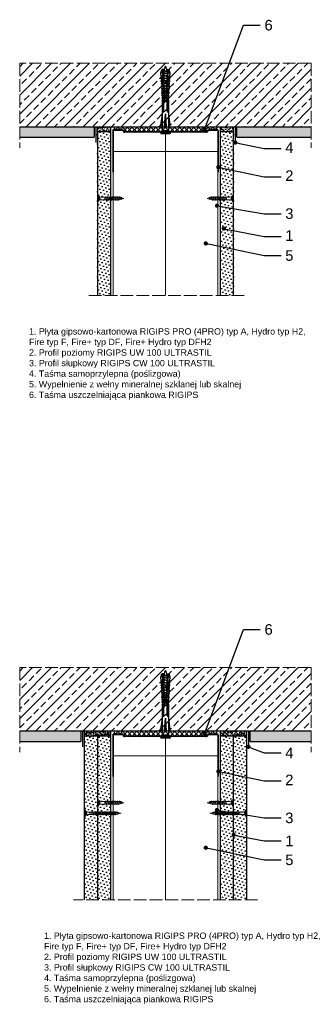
# Model space of a CAD drawing. Header units: millimetres. Extents: x 2139 to 3451, y 493 to 1425.
# Tile 3 of 3: x 3175 to 3451, y 493 to 1425. Entities that reach past the tile are written whole.
import ezdxf
from ezdxf import colors
from ezdxf.entities.mleader import LeaderData, LeaderLine
from ezdxf.math import Vec2, Vec3

# ---------------------------------------------------------------- set-up
doc = ezdxf.new("R2010")
doc.units = ezdxf.units.MM
doc.linetypes.add('ACAD_ISO02W100', pattern=[15, 12, -3])
for name, color, linetype, lineweight in [('_ISOVER WELNA', 7, 'BATTING', 9), ('_RIGIPS AKCESORIA', 7, 'Continuous', 18), ('_RIGIPS G-K', 7, 'Continuous', 25), ('_RIGIPS PROFIL', 7, 'Continuous', 18), ('KRESKOWANIE', 7, 'Continuous', 9), ('OPISY', 7, 'Continuous', 9), ('PRZERYWANA', 7, 'ACAD_ISO02W100', 9)]:
    doc.layers.add(name, color=color, linetype=linetype, lineweight=lineweight)
doc.styles.get("Standard").update_dxf_attribs({"font": 'arial.ttf'})
doc.linetypes.add('BATTING', pattern='A,0.00254,-2.54,[134,ltypeshp.shx,S=2.54,R=0,X=-2.54,Y=0],-5.08,[134,ltypeshp.shx,S=2.54,R=180,X=2.54,Y=0],-2.54', length=10.16254)
pattern_1 = [(225, (1009.2917, -264.1353), (1.122532, -3.367596), [0, -3.175])]
pattern_2 = [(225, (1138.2917, -264.1353), (1.122532, -3.367596), [0, -3.175])]

# ---------------------------------------------------------------- blocks, each defined once
blk = doc.blocks.new('UW 100 ULTRASTIL')
h = blk.add_hatch()
h.set_pattern_fill('ANSI31', color=256, scale=0.5, style=0)
h.paths.add_polyline_path([(166.82, 2.35), (89.14, 2.35, 0.286951), (88.24, 1.79), (87.91, 1.11, -0.286951), (87.01, 0.55), (78.78, 0.55, -0.414214), (78.53, 0.8), (78.53, 40), (77.98, 40), (77.98, 0.8, 0.414214), (78.78, 0), (87.35, 0, 0.286951), (88.25, 0.56), (88.58, 1.24, -0.286951), (89.48, 1.8), (166.48, 1.8, -0.286951), (167.38, 1.24), (167.71, 0.56, 0.286951), (168.61, 0), (177.18, 0, 0.414214), (177.98, 0.8), (177.98, 40), (177.43, 40), (177.43, 0.8, -0.414214), (177.18, 0.55), (168.95, 0.55, -0.286951), (168.05, 1.11), (167.72, 1.79, 0.286951)])
for p, q in [((77.98, 0.8), (77.98, 40)), ((77.98, 40), (78.53, 40)), ((78.53, 0.8), (78.53, 40)), ((177.43, 0.8), (177.43, 40)), ((177.98, 40), (177.43, 40)), ((177.98, 0.8), (177.98, 40)), ((78.78, 0.55), (87.01, 0.55)), ((78.78, 0), (87.35, 0)), ((87.91, 1.11), (88.24, 1.79)), ((88.25, 0.56), (88.58, 1.24)), ((89.14, 2.35), (166.82, 2.35)), ((89.48, 1.8), (166.48, 1.8)), ((167.71, 0.56), (167.38, 1.24)), ((168.05, 1.11), (167.72, 1.79)), ((168.61, 0), (177.18, 0)), ((168.95, 0.55), (177.18, 0.55))]:
    blk.add_line(p, q)
for centre, radius, start, end in [((78.78, 0.8), 0.8, 180, 270), ((78.78, 0.8), 0.25, 180, 270), ((87.01, 1.55), 1, 270, 334.04349), ((87.35, 1), 1, 270, 334.04349), ((89.14, 1.35), 1, 90, 154.04349), ((89.48, 0.8), 1, 90, 154.04349), ((166.48, 0.8), 1, 25.95651, 90), ((166.82, 1.35), 1, 25.95651, 90), ((168.61, 1), 1, 205.95651, 270), ((168.95, 1.55), 1, 205.95651, 270), ((177.18, 0.8), 0.8, 270, 0), ((177.18, 0.8), 0.25, 270, 0)]:
    blk.add_arc(centre, radius, start, end)
blk = doc.blocks.new('TN 25')
at = {"layer": '_RIGIPS AKCESORIA'}
for p, q in [((0, -0.84), (0, 7.16)), ((0, 7.16), (0.46, 7.16)), ((0.46, 4.78), (0, 4.78)), ((0, 3.5), (1.77, 3.5)), ((0, 2.83), (1.77, 2.83)), ((0.46, 1.64), (0, 1.64)), ((0.46, 7.16), (0.46, 4.78)), ((0.46, -0.84), (0.46, 1.64)), ((1.77, 3.5), (1.77, 4.2)), ((1.77, 2.83), (1.77, 2.18)), ((3.02, 4.46), (8.47, 4.46)), ((7.49, 2.01), (3.55, 2.01)), ((7.12, 4.46), (7.12, 3.18)), ((8.03, 2.01), (7.12, 4.46)), ((7.12, 3.18), (7.65, 1.53)), ((7.65, 1.53), (8.03, 2.01)), ((9.41, 2.01), (8.03, 2.01)), ((8.47, 4.46), (8.79, 5)), ((9.61, 1.51), (8.47, 4.46)), ((8.79, 5), (9.93, 2.01)), ((9, 4.46), (10.1, 4.46)), ((9.93, 2.01), (9.61, 1.51)), ((11.04, 2.01), (9.93, 2.01)), ((10.1, 4.46), (10.41, 5)), ((11.23, 1.51), (10.1, 4.46)), ((10.41, 5), (11.56, 2.01)), ((10.62, 4.46), (11.67, 4.46)), ((11.56, 2.01), (11.23, 1.51)), ((12.61, 2.01), (11.56, 2.01)), ((11.67, 4.46), (11.99, 5)), ((12.81, 1.51), (11.67, 4.46)), ((11.99, 5), (13.14, 2.01)), ((12.2, 4.46), (13.21, 4.46)), ((13.14, 2.01), (12.81, 1.51)), ((14.15, 2.01), (13.14, 2.01)), ((13.21, 4.46), (13.52, 5)), ((14.34, 1.51), (13.21, 4.46)), ((13.52, 5), (14.67, 2.01)), ((13.73, 4.46), (14.8, 4.46)), ((14.67, 2.01), (14.34, 1.51)), ((15.74, 2.01), (14.67, 2.01)), ((14.8, 4.46), (15.12, 5)), ((15.94, 1.51), (14.8, 4.46)), ((15.12, 5), (16.26, 2.01)), ((15.33, 4.46), (16.42, 4.46)), ((16.26, 2.01), (15.94, 1.51)), ((17.36, 2.01), (16.26, 2.01)), ((16.42, 4.46), (16.73, 5)), ((17.55, 1.51), (16.42, 4.46)), ((16.73, 5), (17.88, 2.01)), ((16.94, 4.46), (17.99, 4.46)), ((17.88, 2.01), (17.55, 1.51)), ((18.93, 2.01), (17.88, 2.01)), ((17.99, 4.46), (18.31, 5)), ((19.13, 1.51), (17.99, 4.46)), ((18.31, 5), (19.45, 2.01)), ((18.52, 4.46), (19.68, 4.46)), ((19.45, 2.01), (19.13, 1.51)), ((19.45, 2.01), (20.62, 2.01)), ((19.68, 4.46), (20, 5)), ((20.82, 1.51), (19.68, 4.46)), ((20, 5), (21.14, 2.01)), ((20.21, 4.46), (20.7, 4.46)), ((20.7, 4.46), (22.28, 3.98)), ((21.14, 2.01), (20.82, 1.51)), ((21.14, 2.01), (21.81, 2.12)), ((21.85, 1.83), (21.67, 3.28)), ((21.67, 3.28), (22.14, 2.4)), ((22.14, 2.4), (21.85, 1.83)), ((22.7, 2.36), (22.14, 2.4)), ((22.28, 3.98), (22.56, 4.37)), ((22.7, 2.36), (22.28, 3.98)), ((22.56, 4.37), (23.03, 2.71)), ((23.03, 2.71), (22.7, 2.36)), ((22.71, 3.85), (25, 3.24)), ((25, 3.24), (23.03, 2.71)), ((0, -0.84), (0.46, -0.84))]:
    blk.add_line(p, q, dxfattribs=at)
for centre, major_axis, ratio, start_param, end_param in [((3.09, 7.67), (0.17, 3.2), 0.826134, 1.773653, 3.180586), ((-0.04, 0.9), (0, 3.93), 0.848176, -0.720942, -0.151112), ((3.37, -1.57), (0.28, 3.57), 0.832181, 0.035984, 1.430787), ((-2.73, 15.91), (0, 14.76), 0.848176, 3.399396, 3.475072), ((0.59, 4.62), (0, 2.81), 0.848176, 3.475072, 3.862535), ((1.66, 3.18), (0, 0.895), 0.848176, -1.552777, -0.720942), ((1.66, 3.18), (0, 0.895), 0.848176, 3.862535, 4.730408)]:
    blk.add_ellipse(centre, major_axis=major_axis, ratio=ratio, start_param=start_param, end_param=end_param, dxfattribs=at)
blk = doc.blocks.new('TN 35')
at = {"layer": '_RIGIPS AKCESORIA'}
for p, q in [((0, -0.84), (0, 7.16)), ((0, 7.16), (0.46, 7.16)), ((0.46, 4.78), (0, 4.78)), ((0, 3.5), (1.77, 3.5)), ((0, 2.83), (1.77, 2.83)), ((0.46, 1.64), (0, 1.64)), ((0.46, 7.16), (0.46, 4.78)), ((0.46, -0.84), (0.46, 1.64)), ((1.77, 3.5), (1.77, 4.2)), ((1.77, 2.83), (1.77, 2.18)), ((3.02, 4.46), (8.47, 4.46)), ((7.49, 2.01), (3.55, 2.01)), ((7.12, 4.46), (7.12, 3.18)), ((8.03, 2.01), (7.12, 4.46)), ((7.12, 3.18), (7.65, 1.53)), ((7.65, 1.53), (8.03, 2.01)), ((9.41, 2.01), (8.03, 2.01)), ((8.47, 4.46), (8.79, 5)), ((9.61, 1.51), (8.47, 4.46)), ((8.79, 5), (9.93, 2.01)), ((9, 4.46), (10.1, 4.46)), ((9.93, 2.01), (9.61, 1.51)), ((11.04, 2.01), (9.93, 2.01)), ((10.1, 4.46), (10.41, 5)), ((11.23, 1.51), (10.1, 4.46)), ((10.41, 5), (11.56, 2.01)), ((10.62, 4.46), (11.67, 4.46)), ((11.56, 2.01), (11.23, 1.51)), ((12.61, 2.01), (11.56, 2.01)), ((11.67, 4.46), (11.99, 5)), ((12.81, 1.51), (11.67, 4.46)), ((11.99, 5), (13.14, 2.01)), ((12.2, 4.46), (13.21, 4.46)), ((13.14, 2.01), (12.81, 1.51)), ((14.15, 2.01), (13.14, 2.01)), ((13.21, 4.46), (13.52, 5)), ((14.34, 1.51), (13.21, 4.46)), ((13.52, 5), (14.67, 2.01)), ((13.73, 4.46), (14.8, 4.46)), ((14.67, 2.01), (14.34, 1.51)), ((15.74, 2.01), (14.67, 2.01)), ((14.8, 4.46), (15.12, 5)), ((15.94, 1.51), (14.8, 4.46)), ((15.12, 5), (16.26, 2.01)), ((15.33, 4.46), (16.42, 4.46)), ((16.26, 2.01), (15.94, 1.51)), ((17.36, 2.01), (16.26, 2.01)), ((16.42, 4.46), (16.73, 5)), ((17.55, 1.51), (16.42, 4.46)), ((16.73, 5), (17.88, 2.01)), ((16.94, 4.46), (17.99, 4.46)), ((17.88, 2.01), (17.55, 1.51)), ((18.93, 2.01), (17.84, 2.01)), ((17.99, 4.46), (18.31, 5)), ((19.13, 1.51), (17.99, 4.46)), ((18.31, 5), (19.45, 2.01)), ((18.52, 4.46), (19.57, 4.46)), ((19.45, 2.01), (19.13, 1.51)), ((20.51, 2.01), (19.41, 2.01)), ((19.57, 4.46), (19.88, 5)), ((20.7, 1.51), (19.57, 4.46)), ((19.88, 5), (21.03, 2.01)), ((20.09, 4.46), (21.14, 4.46)), ((21.03, 2.01), (20.7, 1.51)), ((22.08, 2.01), (20.99, 2.01)), ((21.14, 4.46), (21.46, 5)), ((22.28, 1.51), (21.14, 4.46)), ((21.46, 5), (22.6, 2.01)), ((21.67, 4.46), (22.72, 4.46)), ((22.6, 2.01), (22.28, 1.51)), ((23.66, 2.01), (22.56, 2.01)), ((22.72, 4.46), (23.03, 5)), ((23.85, 1.51), (22.72, 4.46)), ((23.03, 5), (24.18, 2.01)), ((23.24, 4.46), (24.29, 4.46)), ((24.18, 2.01), (23.85, 1.51)), ((25.23, 2.01), (24.14, 2.01)), ((24.29, 4.46), (24.61, 5)), ((25.43, 1.51), (24.29, 4.46)), ((24.61, 5), (25.75, 2.01)), ((24.81, 4.46), (25.87, 4.46)), ((25.75, 2.01), (25.43, 1.51)), ((26.81, 2.01), (25.71, 2.01)), ((25.87, 4.46), (26.18, 5)), ((27, 1.51), (25.87, 4.46)), ((26.18, 5), (27.33, 2.01)), ((26.39, 4.46), (27.44, 4.46)), ((27.33, 2.01), (27, 1.51)), ((28.38, 2.01), (27.33, 2.01)), ((27.44, 4.46), (27.76, 5)), ((28.58, 1.51), (27.44, 4.46)), ((27.76, 5), (28.9, 2.01)), ((27.96, 4.46), (29.13, 4.46)), ((28.9, 2.01), (28.58, 1.51)), ((28.9, 2.01), (30.07, 2.01)), ((29.13, 4.46), (29.45, 5)), ((30.27, 1.51), (29.13, 4.46)), ((29.45, 5), (30.59, 2.01)), ((29.65, 4.46), (30.15, 4.46)), ((30.15, 4.46), (31.73, 3.98)), ((30.59, 2.01), (30.27, 1.51)), ((30.59, 2.01), (31.26, 2.12)), ((31.3, 1.83), (31.12, 3.28)), ((31.12, 3.28), (31.59, 2.4)), ((31.59, 2.4), (31.3, 1.83)), ((32.15, 2.36), (31.59, 2.4)), ((31.73, 3.98), (32.01, 4.37)), ((32.15, 2.36), (31.73, 3.98)), ((32.01, 4.37), (32.48, 2.71)), ((32.48, 2.71), (32.15, 2.36)), ((32.16, 3.85), (35, 3.24)), ((35, 3.24), (32.48, 2.71)), ((0, -0.84), (0.46, -0.84))]:
    blk.add_line(p, q, dxfattribs=at)
for centre, major_axis, ratio, start_param, end_param in [((3.09, 7.67), (0.17, 3.2), 0.826134, 1.773653, 3.180586), ((-0.04, 0.9), (0, 3.93), 0.848176, -0.720942, -0.151112), ((3.37, -1.57), (0.28, 3.57), 0.832181, 0.035984, 1.430787), ((-2.73, 15.91), (0, 14.76), 0.848176, 3.399396, 3.475072), ((0.59, 4.62), (0, 2.81), 0.848176, 3.475072, 3.862535), ((1.66, 3.18), (0, 0.895), 0.848176, -1.552777, -0.720942), ((1.66, 3.18), (0, 0.895), 0.848176, 3.862535, 4.730408)]:
    blk.add_ellipse(centre, major_axis=major_axis, ratio=ratio, start_param=start_param, end_param=end_param, dxfattribs=at)
blk = doc.blocks.new('kolek rozprezny komplet 60')
for p, q in [((390.66, 217.01), (390.76, 218.91)), ((393.15, 216.88), (390.66, 217.01)), ((393.75, 218.75), (390.71, 217.96)), ((393.81, 219.85), (390.76, 218.91)), ((391.67, 216.95), (392.67, 216.95)), ((392.67, 216.95), (391.67, 213.95)), ((392.67, 216.95), (392.07, 213.95)), ((393.07, 216.95), (392.07, 213.95)), ((392.67, 216.95), (393.04, 217.45)), ((393.07, 216.95), (393.04, 217.45)), ((393.07, 216.95), (394.67, 216.95)), ((394.67, 216.95), (393.67, 213.95)), ((393.68, 217.35), (393.81, 219.85)), ((417.38, 216.11), (393.68, 217.35)), ((417.38, 214.79), (393.68, 213.55)), ((420.47, 216.55), (393.71, 217.95)), ((397.41, 219.66), (393.81, 219.85)), ((394.67, 216.95), (394.07, 213.95)), ((395.07, 216.95), (394.07, 213.95)), ((394.67, 216.95), (394.92, 217.29)), ((395.07, 216.95), (395.05, 217.28)), ((395.07, 216.95), (397.07, 216.95)), ((397.07, 216.95), (396.07, 213.95)), ((397.07, 216.95), (396.47, 213.95)), ((397.47, 216.95), (396.47, 213.95)), ((397.07, 216.95), (397.23, 217.17)), ((397.31, 217.76), (397.41, 219.66)), ((397.47, 216.95), (397.46, 217.16)), ((397.47, 216.95), (399.47, 216.95)), ((397.67, 217.14), (397.71, 217.74)), ((399, 219.58), (397.82, 218.98)), ((398.47, 217.1), (398.5, 217.7)), ((399.47, 216.95), (398.47, 213.95)), ((399.47, 216.95), (398.87, 213.95)), ((399.87, 216.95), (398.87, 213.95)), ((398.9, 217.68), (399, 219.58)), ((399.8, 219.54), (399, 219.58)), ((399.47, 216.95), (399.55, 217.05)), ((399.7, 217.64), (399.8, 219.54)), ((399.87, 216.95), (399.87, 217.03)), ((399.87, 216.95), (401.38, 216.95)), ((400.07, 217.02), (400.1, 217.62)), ((401.4, 219.45), (400.22, 218.85)), ((400.87, 216.98), (400.9, 217.58)), ((401.87, 216.92), (400.87, 213.95)), ((401.87, 216.92), (401.27, 213.95)), ((402.26, 216.9), (401.27, 213.95)), ((401.3, 217.56), (401.4, 219.45)), ((402.2, 219.41), (401.4, 219.45)), ((402.1, 217.51), (402.2, 219.41)), ((402.47, 216.89), (402.5, 217.49)), ((403.8, 219.33), (402.61, 218.72)), ((403.27, 216.85), (403.3, 217.45)), ((404.22, 216.8), (403.31, 214.05)), ((403.7, 217.43), (403.8, 219.33)), ((404.24, 216.8), (403.7, 214.07)), ((404.62, 216.78), (403.72, 214.07)), ((404.6, 219.29), (403.8, 219.33)), ((404.5, 217.39), (404.6, 219.29)), ((404.86, 216.77), (404.9, 217.37)), ((406.19, 219.2), (405.01, 218.6)), ((405.66, 216.73), (405.69, 217.32)), ((406.58, 216.68), (405.75, 214.18)), ((406.09, 217.3), (406.19, 219.2)), ((406.62, 216.68), (406.12, 214.2)), ((406.98, 216.66), (406.16, 214.2)), ((406.99, 219.16), (406.19, 219.2)), ((406.89, 217.26), (406.99, 219.16)), ((407.26, 216.64), (407.29, 217.24)), ((408.59, 219.08), (407.41, 218.47)), ((408.06, 216.6), (408.09, 217.2)), ((408.94, 216.55), (408.19, 214.31)), ((408.49, 217.18), (408.59, 219.08)), ((408.99, 216.55), (408.55, 214.33)), ((409.39, 219.03), (408.59, 219.08)), ((409.34, 216.53), (408.6, 214.33)), ((409.29, 217.14), (409.39, 219.03)), ((409.66, 216.52), (409.69, 217.12)), ((410.99, 218.95), (409.8, 218.35)), ((410.46, 216.47), (410.49, 217.07)), ((411.3, 216.43), (410.64, 214.44)), ((410.89, 217.05), (410.99, 218.95)), ((411.37, 216.43), (410.98, 214.45)), ((411.69, 216.41), (411.04, 214.46)), ((412.59, 218.87), (411.4, 218.26)), ((412.05, 216.39), (412.09, 216.99)), ((412.05, 214.51), (412.09, 213.91)), ((412.49, 216.97), (412.59, 218.87)), ((413.38, 218.82), (412.59, 218.87)), ((412.85, 216.35), (412.89, 216.95)), ((412.85, 214.55), (412.89, 213.95)), ((413.66, 216.31), (413.08, 214.56)), ((413.28, 216.93), (413.38, 218.82)), ((413.75, 216.3), (413.4, 214.58)), ((414.05, 216.29), (413.49, 214.58)), ((414.98, 218.74), (413.8, 218.14)), ((414.45, 216.27), (414.48, 216.86)), ((414.45, 214.64), (414.48, 214.04)), ((414.88, 216.84), (414.98, 218.74)), ((415.78, 218.7), (414.98, 218.74)), ((415.25, 216.22), (415.28, 216.82)), ((415.25, 214.68), (415.28, 214.08)), ((416.02, 216.18), (415.52, 214.69)), ((415.68, 216.8), (415.78, 218.7)), ((416.12, 216.18), (415.83, 214.71)), ((416.41, 216.16), (415.93, 214.71)), ((417.38, 218.62), (416.2, 218.01)), ((417.28, 216.72), (417.38, 218.62)), ((418.18, 218.57), (417.38, 218.62)), ((418.22, 215.58), (418.01, 214.95)), ((418.08, 216.68), (418.18, 218.57)), ((419.78, 218.49), (418.59, 217.89)), ((419.68, 216.59), (419.78, 218.49)), ((430.17, 217.15), (419.71, 217.15)), ((431.37, 217.95), (419.75, 217.95)), ((448.67, 218.45), (419.77, 218.45)), ((420.47, 217.15), (420.47, 213.75)), ((420.67, 217.15), (420.67, 213.75)), ((420.87, 217.15), (420.87, 213.75)), ((443.47, 219.95), (432.8, 218.45)), ((444.34, 216.37), (432.8, 215.45)), ((432.8, 215.45), (443.47, 215.45)), ((444.34, 214.53), (432.8, 215.45)), ((443.47, 218.45), (443.47, 219.95)), ((443.47, 219.95), (444.34, 218.45)), ((444.34, 216.37), (443.47, 215.45)), ((444.34, 214.53), (443.47, 215.45)), ((444.34, 214.53), (444.34, 216.37)), ((450.17, 219.95), (448.67, 218.45)), ((448.67, 218.45), (448.67, 212.45)), ((448.67, 216.95), (448.67, 213.95)), ((450.17, 219.95), (450.17, 210.95)), ((450.67, 219.95), (450.17, 219.95)), ((450.67, 219.95), (450.67, 210.95)), ((450.67, 219.35), (451.17, 219.95)), ((451.17, 219.95), (451.67, 219.95)), ((451.17, 219.95), (451.17, 210.95)), ((451.67, 219.95), (451.67, 210.95)), ((393.15, 214.02), (390.66, 213.89)), ((390.66, 213.89), (390.76, 211.99)), ((393.75, 212.15), (390.71, 212.94)), ((393.81, 211.05), (390.76, 211.99)), ((391.67, 213.95), (391.71, 213.45)), ((391.71, 213.45), (392.07, 213.95)), ((392.07, 213.95), (393.67, 213.95)), ((393.67, 213.95), (393.7, 213.55)), ((393.68, 213.55), (393.81, 211.05)), ((420.47, 214.35), (393.71, 212.95)), ((393.78, 213.55), (394.07, 213.95)), ((397.41, 211.24), (393.81, 211.05)), ((394.07, 213.95), (396.07, 213.95)), ((396.07, 213.95), (396.09, 213.67)), ((396.28, 213.68), (396.47, 213.95)), ((396.47, 213.95), (398.47, 213.95)), ((397.31, 213.14), (397.41, 211.24)), ((397.67, 213.76), (397.71, 213.16)), ((399, 211.32), (397.82, 211.93)), ((398.47, 213.95), (398.48, 213.8)), ((398.47, 213.8), (398.5, 213.2)), ((398.77, 213.81), (398.87, 213.95)), ((398.87, 213.95), (400.87, 213.95)), ((398.9, 213.22), (399, 211.32)), ((399.8, 211.36), (399, 211.32)), ((399.7, 213.26), (399.8, 211.36)), ((400.07, 213.88), (400.1, 213.28)), ((401.4, 211.45), (400.22, 212.05)), ((400.87, 213.95), (400.88, 213.92)), ((400.87, 213.92), (400.9, 213.32)), ((401.27, 213.95), (401.38, 213.95)), ((401.27, 213.94), (401.27, 213.95)), ((401.3, 213.35), (401.4, 211.45)), ((402.2, 211.49), (401.4, 211.45)), ((402.1, 213.39), (402.2, 211.49)), ((402.47, 214.01), (402.5, 213.41)), ((403.8, 211.57), (402.61, 212.18)), ((403.27, 214.05), (403.3, 213.45)), ((403.7, 213.47), (403.8, 211.57)), ((404.6, 211.62), (403.8, 211.57)), ((404.5, 213.51), (404.6, 211.62)), ((404.86, 214.13), (404.9, 213.53)), ((406.19, 211.7), (405.01, 212.3)), ((405.66, 214.17), (405.69, 213.58)), ((406.09, 213.6), (406.19, 211.7)), ((406.99, 211.74), (406.19, 211.7)), ((406.89, 213.64), (406.99, 211.74)), ((407.26, 214.26), (407.29, 213.66)), ((408.59, 211.82), (407.41, 212.43)), ((408.06, 214.3), (408.09, 213.7)), ((408.49, 213.72), (408.59, 211.82)), ((409.39, 211.87), (408.59, 211.82)), ((409.29, 213.76), (409.39, 211.87)), ((409.66, 214.38), (409.69, 213.79)), ((410.99, 211.95), (409.8, 212.55)), ((410.46, 214.43), (410.49, 213.83)), ((410.89, 213.85), (410.99, 211.95)), ((412.59, 212.03), (411.4, 212.64)), ((412.49, 213.93), (412.59, 212.03)), ((413.38, 212.08), (412.59, 212.03)), ((413.28, 213.97), (413.38, 212.08)), ((414.98, 212.16), (413.8, 212.76)), ((414.88, 214.06), (414.98, 212.16)), ((415.78, 212.2), (414.98, 212.16)), ((415.68, 214.1), (415.78, 212.2)), ((417.38, 212.29), (416.2, 212.89)), ((417.28, 214.18), (417.38, 212.29)), ((418.18, 212.33), (417.38, 212.29)), ((418.08, 214.22), (418.18, 212.33)), ((419.78, 212.41), (418.59, 213.01)), ((419.68, 214.31), (419.78, 212.41)), ((430.17, 213.75), (419.71, 213.75)), ((431.37, 212.95), (419.75, 212.95)), ((448.67, 212.45), (419.77, 212.45)), ((443.47, 210.95), (432.8, 212.45)), ((443.47, 212.45), (443.47, 210.95)), ((443.47, 210.95), (444.34, 212.45)), ((450.17, 210.95), (448.67, 212.45)), ((450.67, 210.95), (450.17, 210.95)), ((450.67, 211.55), (451.17, 210.95)), ((451.17, 210.95), (451.67, 210.95))]:
    blk.add_line(p, q)
for centre, radius, start, end in [((393.41, 206.24), 10.85, 99.20383, 121.90826), ((393.41, 224.66), 10.85, 238.09174, 260.79617), ((393.65, 216.85), 0.5, 87, 177), ((397.68, 219.24), 0.3, 177, 297), ((400.08, 219.12), 0.3, 177, 297), ((402.48, 218.99), 0.3, 177, 297), ((404.87, 218.87), 0.3, 177, 297), ((407.27, 218.74), 0.3, 177, 297), ((409.67, 218.61), 0.3, 177, 297), ((411.27, 218.53), 0.3, 177, 297), ((413.66, 218.41), 0.3, 177, 297), ((416.06, 218.28), 0.3, 177, 297), ((417.55, 215.45), 0.682, 255.86037, 104.13858), ((418.46, 218.15), 0.3, 177, 297), ((422.67, 216.95), 1, 90, 168.46304), ((430.17, 218.45), 1.3, 270, 0), ((393.65, 214.05), 0.5, 183, 273), ((397.68, 211.66), 0.3, 63, 183), ((400.08, 211.78), 0.3, 63, 183), ((402.48, 211.91), 0.3, 63, 183), ((404.87, 212.03), 0.3, 63, 183), ((407.27, 212.16), 0.3, 63, 183), ((409.67, 212.29), 0.3, 63, 183), ((411.27, 212.37), 0.3, 63, 183), ((413.66, 212.5), 0.3, 63, 183), ((416.06, 212.62), 0.3, 63, 183), ((418.46, 212.75), 0.3, 63, 183), ((422.67, 213.95), 1, 191.53696, 270), ((430.17, 212.45), 1.3, 0, 90)]:
    blk.add_arc(centre, radius, start, end)
blk = doc.blocks.new('_Dot')
at = {"color": 0, "linetype": 'ByBlock', "lineweight": -2}
blk.add_line((-0.5, 0), (-1, 0), dxfattribs=at)
at = {"color": 0, "linetype": 'ByBlock', "const_width": 0.5}
blk.add_lwpolyline([(-0.25, 0, 1), (0.25, 0, 1)], format="xyb", close=True, dxfattribs=at)

msp = doc.modelspace()

# ---------------------------------------------------------------- hatches: boundary and pattern name
at = {"layer": '_RIGIPS G-K'}
h = msp.add_hatch(dxfattribs=at)
h.set_pattern_fill('AR-SAND', color=256, scale=0.05, angle=180, style=0)
h.set_pattern_definition([(217.5, (4910.8416, 2758.2575), (0.0800016, -2.4470662), [0, -1.9304, 0, -2.159, 0, -2.06375]), (187.5, (4910.8416, 2758.2575), (-2.2476164, -3.5841255), [0, -1.0414, 0, -1.7399, 0, -0.66675]), (147.5, (4912.4037, 2758.2575), (-3.9549619, -0.007186), [0, -0.635, 0, -2.286, 0, -2.9845]), (137.5, (4912.4037, 2758.2575), (-3.817782, -1.1146466), [0, -0.3175, 0, -1.4986, 0, -1.7145])])
h.paths.add_polyline_path([(3248.07, 1319.13), (3260.57, 1319.13), (3260.57, 1324.13), (3248.07, 1324.13)])
h = msp.add_hatch(dxfattribs=at)
h.set_pattern_fill('AR-SAND', color=256, scale=0.05, angle=180, style=0)
h.set_pattern_definition([(217.5, (4963.8416, 2758.2575), (0.0800016, -2.4470662), [0, -1.9304, 0, -2.159, 0, -2.06375]), (187.5, (4963.8416, 2758.2575), (-2.2476164, -3.5841255), [0, -1.0414, 0, -1.7399, 0, -0.66675]), (147.5, (4965.4037, 2758.2575), (-3.9549619, -0.007186), [0, -0.635, 0, -2.286, 0, -2.9845]), (137.5, (4965.4037, 2758.2575), (-3.817782, -1.1146466), [0, -0.3175, 0, -1.4986, 0, -1.7145])])
h.paths.add_polyline_path([(3364.57, 1319.13), (3377.07, 1319.13), (3377.07, 1324.13), (3364.57, 1324.13)])
h = msp.add_hatch(dxfattribs=at)
h.set_pattern_fill('DOTS', color=256, scale=2, angle=225, style=0)
h.set_pattern_definition([(225, (382.2917, 0), (1.122532, -3.367596), [0, -3.175])])
h.paths.add_polyline_path([(3260.57, 1319.13), (3248.07, 1319.13), (3248.07, 1164.13), (3260.57, 1164.13)])
h = msp.add_hatch(dxfattribs=at)
h.set_pattern_fill('DOTS', color=256, scale=2, angle=225, style=0)
h.set_pattern_definition([(225, (385.2917, 0), (1.122532, -3.367596), [0, -3.175])])
h.paths.add_polyline_path([(3377.07, 1319.13), (3364.57, 1319.13), (3364.57, 1164.13), (3377.07, 1164.13)])
h = msp.add_hatch(dxfattribs=at)
h.set_pattern_fill('AR-SAND', color=256, scale=0.05, angle=180, style=0)
h.set_pattern_definition([(217.5, (5587.8416, 1878.0003), (0.0800016, -2.4470662), [0, -1.9304, 0, -2.159, 0, -2.06375]), (187.5, (5587.8416, 1878.0003), (-2.2476164, -3.5841255), [0, -1.0414, 0, -1.7399, 0, -0.66675]), (147.5, (5589.4037, 1878.0003), (-3.9549619, -0.007186), [0, -0.635, 0, -2.286, 0, -2.9845]), (137.5, (5589.4037, 1878.0003), (-3.8177823, -1.1146466), [0, -0.3175, 0, -1.4986, 0, -1.7145])])
h.paths.add_polyline_path([(3235.57, 746.93), (3260.57, 746.93), (3260.57, 751.93), (3235.57, 751.93)])
h = msp.add_hatch(dxfattribs=at)
h.set_pattern_fill('DOTS', color=256, scale=2, angle=225, style=0)
h.set_pattern_definition(pattern_1)
h.paths.add_polyline_path([(3248.07, 746.93), (3235.57, 746.93), (3235.57, 591.93), (3248.07, 591.93)])
h = msp.add_hatch(dxfattribs=at)
h.set_pattern_fill('DOTS', color=256, scale=2, angle=225, style=0)
h.set_pattern_definition(pattern_1)
h.paths.add_polyline_path([(3260.57, 746.93), (3248.07, 746.93), (3248.07, 591.93), (3260.57, 591.93)])
h = msp.add_hatch(dxfattribs=at)
h.set_pattern_fill('AR-SAND', color=256, scale=0.05, angle=180, style=0)
h.set_pattern_definition([(217.5, (5590.8416, 1878.0003), (0.0800016, -2.4470662), [0, -1.9304, 0, -2.159, 0, -2.06375]), (187.5, (5590.8416, 1878.0003), (-2.2476164, -3.5841255), [0, -1.0414, 0, -1.7399, 0, -0.66675]), (147.5, (5592.4037, 1878.0003), (-3.9549619, -0.007186), [0, -0.635, 0, -2.286, 0, -2.9845]), (137.5, (5592.4037, 1878.0003), (-3.8177823, -1.1146466), [0, -0.3175, 0, -1.4986, 0, -1.7145])])
h.paths.add_polyline_path([(3364.57, 746.93), (3389.57, 746.93), (3389.57, 751.93), (3364.57, 751.93)])
h = msp.add_hatch(dxfattribs=at)
h.set_pattern_fill('DOTS', color=256, scale=2, angle=225, style=0)
h.set_pattern_definition(pattern_2)
h.paths.add_polyline_path([(3377.07, 746.93), (3364.57, 746.93), (3364.57, 591.93), (3377.07, 591.93)])
h = msp.add_hatch(dxfattribs=at)
h.set_pattern_fill('DOTS', color=256, scale=2, angle=225, style=0)
h.set_pattern_definition(pattern_2)
h.paths.add_polyline_path([(3389.57, 746.93), (3377.07, 746.93), (3377.07, 591.93), (3389.57, 591.93)])
at = {"layer": 'KRESKOWANIE'}
h = msp.add_hatch(dxfattribs=at)
h.set_pattern_fill('ANSI33', color=256, scale=2, angle=180, style=0)
h.set_pattern_definition([(225, (383.792, 0), (8.980256, -8.980256), []), (225, (374.811, 1e-15), (8.980256, -8.980256), [6.35, -3.175])])
h.paths.add_polyline_path([(3450.57, 1384.13), (3174.57, 1384.13), (3174.57, 1324.13), (3450.57, 1324.13)])
h = msp.add_hatch(dxfattribs=at)
h.set_pattern_fill('AR-SAND', color=256, scale=0.1, style=0)
h.set_pattern_definition([(37.5, (709.7917, -1e-12), (-0.160003, 4.8941324), [0, -3.8608, 0, -4.318, 0, -4.1275]), (7.5, (709.792, -1e-12), (4.495233, 7.168251), [0, -2.0828, 0, -3.4798, 0, -1.3335]), (327.5, (706.6675, -1e-12), (7.909924, 0.014372), [0, -1.27, 0, -4.572, 0, -5.969]), (317.5, (706.6675, -1e-12), (7.635565, 2.229293), [0, -0.635, 0, -2.9972, 0, -3.429])])
h.paths.add_polyline_path([(3380.07, 1324.13), (3380.07, 1314.13), (3450.57, 1314.13), (3450.57, 1324.13)])
h.paths.add_polyline_path([(3245.07, 1314.13), (3245.07, 1324.13), (3174.57, 1324.13), (3174.57, 1314.13)])
h = msp.add_hatch(dxfattribs=at)
h.set_pattern_fill('ANSI37', color=256, angle=270, style=0)
h.set_pattern_definition([(315, (5263.3416, 2758.2575), (2.245064, 2.245064), []), (45, (5263.3416, 2758.2575), (-2.245064, 2.245064), [])])
h.paths.add_polyline_path([(3272.84, 1320.57), (3273.17, 1319.89, 0.286951), (3274.07, 1319.33), (3351.07, 1319.33, 0.286951), (3351.96, 1319.89), (3352.29, 1320.57, -0.286951), (3353.19, 1321.13), (3361.17, 1321.13), (3361.17, 1324.13), (3263.97, 1324.13), (3263.97, 1321.13), (3271.94, 1321.13, -0.286951)])
h = msp.add_hatch(dxfattribs=at)
h.set_pattern_fill('ANSI33', color=256, scale=2, angle=180, style=0)
h.set_pattern_definition([(225, (383.792, -572.196), (8.980256, -8.980256), []), (225, (374.811, -572.196), (8.980256, -8.980256), [6.35, -3.175])])
h.paths.add_polyline_path([(3450.57, 811.93), (3174.57, 811.93), (3174.57, 751.93), (3450.57, 751.93)])
h = msp.add_hatch(dxfattribs=at)
h.set_pattern_fill('AR-SAND', color=256, scale=0.1, style=0)
h.set_pattern_definition([(37.5, (709.7917, -572.1963), (-0.160003, 4.8941324), [0, -3.8608, 0, -4.318, 0, -4.1275]), (7.5, (709.792, -572.196), (4.495233, 7.168251), [0, -2.0828, 0, -3.4798, 0, -1.3335]), (327.5, (706.6675, -572.1963), (7.909924, 0.014372), [0, -1.27, 0, -4.572, 0, -5.969]), (317.5, (706.6675, -572.196), (7.635565, 2.229293), [0, -0.635, 0, -2.9972, 0, -3.429])])
h.paths.add_polyline_path([(3392.57, 751.93), (3392.57, 741.93), (3450.57, 741.93), (3450.57, 751.93)])
h.paths.add_polyline_path([(3232.57, 741.93), (3232.57, 751.93), (3174.57, 751.93), (3174.57, 741.93)])
h = msp.add_hatch(dxfattribs=at)
h.set_pattern_fill('ANSI37', color=256, angle=270, style=0)
h.set_pattern_definition([(315, (5263.3416, 2186.0612), (2.245064, 2.245064), []), (45, (5263.3416, 2186.0612), (-2.245064, 2.245064), [])])
h.paths.add_polyline_path([(3272.84, 748.37), (3273.17, 747.69, 0.286951), (3274.07, 747.13), (3351.07, 747.13, 0.286951), (3351.96, 747.69), (3352.29, 748.37, -0.286951), (3353.19, 748.93), (3361.17, 748.93), (3361.17, 751.93), (3263.97, 751.93), (3263.97, 748.93), (3271.94, 748.93, -0.286951)])

# ---------------------------------------------------------------- linework, layer by layer
for p, q in [((3174.57, 1324.13), (3450.57, 1324.13)), ((3174.57, 1314.13), (3245.07, 1314.13)), ((3380.07, 1314.13), (3450.57, 1314.13)), ((3174.57, 751.93), (3450.57, 751.93)), ((3174.57, 741.93), (3232.57, 741.93)), ((3392.57, 741.93), (3450.57, 741.93))]:
    msp.add_line(p, q)
at = {"layer": '_ISOVER WELNA', "ltscale": 4.8}
for p, q in [((3312.57, 1164.13), (3312.57, 1318.78)), ((3312.57, 591.93), (3312.57, 746.58))]:
    msp.add_line(p, q, dxfattribs=at)
at = {"layer": '_RIGIPS G-K'}
for p, q in [((3245.07, 1324.13), (3245.07, 1314.13)), ((3246.57, 1324.13), (3246.57, 1309.13)), ((3248.07, 1324.13), (3248.07, 1164.13)), ((3260.57, 1324.13), (3260.57, 1164.13)), ((3364.57, 1164.13), (3364.57, 1324.13)), ((3377.07, 1164.13), (3377.07, 1324.13)), ((3378.57, 1324.13), (3378.57, 1309.13)), ((3380.07, 1314.13), (3380.07, 1324.13)), ((3260.57, 1319.13), (3248.07, 1319.13)), ((3377.07, 1319.13), (3364.57, 1319.13)), ((3232.57, 751.93), (3232.57, 741.93)), ((3234.07, 751.93), (3234.07, 736.93)), ((3235.57, 751.93), (3235.57, 591.93)), ((3260.57, 746.93), (3235.57, 746.93)), ((3248.07, 746.93), (3248.07, 591.93)), ((3260.57, 751.93), (3260.57, 591.93)), ((3364.57, 591.93), (3364.57, 751.93)), ((3389.57, 746.93), (3364.57, 746.93)), ((3377.07, 591.93), (3377.07, 746.93)), ((3389.57, 591.93), (3389.57, 751.93)), ((3391.07, 751.93), (3391.07, 736.93)), ((3392.57, 741.93), (3392.57, 751.93))]:
    msp.add_line(p, q, dxfattribs=at)
at = {"layer": '_RIGIPS PROFIL', "lineweight": 9}
for p, q in [((3263.17, 1300.73), (3361.97, 1300.73)), ((3263.17, 1164.13), (3263.17, 1300.73)), ((3361.97, 1164.13), (3361.97, 1300.73)), ((3263.17, 728.53), (3361.97, 728.53)), ((3263.17, 591.93), (3263.17, 728.53)), ((3361.97, 591.93), (3361.97, 728.53))]:
    msp.add_line(p, q, dxfattribs=at)
at = {"layer": 'KRESKOWANIE'}
for p, q in [((3263.97, 1321.13), (3263.97, 1324.13)), ((3361.17, 1321.13), (3361.17, 1324.13)), ((3263.97, 748.93), (3263.97, 751.93)), ((3361.17, 748.93), (3361.17, 751.93))]:
    msp.add_line(p, q, dxfattribs=at)
at = {"layer": 'PRZERYWANA'}
for p, q in [((3450.57, 1384.13), (3174.57, 1384.13)), ((3174.57, 1384.13), (3174.57, 1304.13)), ((3450.57, 1384.13), (3450.57, 1304.13)), ((3450.57, 1384.13), (3450.57, 1304.13)), ((3387.07, 1164.13), (3238.07, 1164.13)), ((3450.57, 811.93), (3174.57, 811.93)), ((3174.57, 811.93), (3174.57, 731.93)), ((3450.57, 811.93), (3450.57, 731.93)), ((3399.57, 591.93), (3225.57, 591.93))]:
    msp.add_line(p, q, dxfattribs=at)

# ---------------------------------------------------------------- block references
for name, p, rotation in [('kolek rozprezny komplet 60', (3097.12, 1768.95), 270), ('UW 100 ULTRASTIL', (3440.55, 1321.13), 180), ('kolek rozprezny komplet 60', (3097.12, 1196.76), 270), ('UW 100 ULTRASTIL', (3440.55, 748.93), 180)]:
    msp.add_blockref(name, p, dxfattribs=dict(rotation=rotation))
at = {"layer": '_RIGIPS AKCESORIA', "xscale": -1, "rotation": 180}
for name, p in [('TN 25', (3248.07, 1259.37)), ('TN 25', (3248.07, 687.18)), ('TN 35', (3235.57, 677.18))]:
    msp.add_blockref(name, p, dxfattribs=at)
at = {"layer": '_RIGIPS AKCESORIA', "rotation": 180}
for name, p in [('TN 25', (3377.07, 1259.37)), ('TN 25', (3377.07, 687.18)), ('TN 35', (3389.57, 677.18))]:
    msp.add_blockref(name, p, dxfattribs=at)

# ---------------------------------------------------------------- texts
at = {"char_height": 6, "attachment_point": 1}
for insert, width in [((3183.38, 1133.28), 264.239), ((3197.59, 561.08), 262.3425)]:
    msp.add_mtext('1. Płyta gipsowo-kartonowa RIGIPS PRO (4PRO) typ A, Hydro typ H2, Fire typ F, Fire+ typ DF, Fire+ Hydro typ DFH2\\P2. Profil poziomy RIGIPS UW 100 ULTRASTIL\\P3. Profil słupkowy RIGIPS CW 100 ULTRASTIL\\P4. Taśma samoprzylepna (poślizgowa)\\P5. Wypełnienie z wełny mineralnej szklanej lub skalnej\\P6. Taśma uszczelniająca piankowa RIGIPS', dxfattribs=dict(at, insert=insert, width=width))

# ---------------------------------------------------------------- leaders
at = {"layer": 'OPISY'}
ml = msp.add_multileader_mtext('Standard', dxfattribs=at)
ml.set_content('6', color=256)
ml.set_leader_properties()
ml.set_arrow_properties(name='DOT')
ml.build(insert=Vec2(0, 0))
ctx = ml.context
ctx.base_point, ctx.char_height, ctx.landing_gap_size, ctx.plane_origin = Vec3(3402.31, 1420.17), 10, 4, Vec3(3209.72, 1563.83)
notes = []
notes.append((ctx, [(0, (1, 1, 0), (3386.31, 1420.17), (1, 0), 16, [(0, [(3349.53, 1321.66)], 0, [])])]))
ctx.mtext.insert, ctx.mtext.flow_direction = Vec3(3406.31, 1425.26), 5
ml = msp.add_multileader_mtext('Standard', dxfattribs=at)
ml.set_content('4', color=256)
ml.set_leader_properties()
ml.set_arrow_properties(name='DOT')
ml.build(insert=Vec2(0, 0))
ctx = ml.context
ctx.base_point, ctx.char_height, ctx.landing_gap_size, ctx.plane_origin = Vec3(3421.91, 1303.36), 10, 4, Vec3(3229.33, 1447.02)
notes.append((ctx, [(0, (1, 1, 0), (3405.91, 1303.36), (1, 0), 16, [(0, [(3378.57, 1309.13)], 0, [])])]))
ctx.mtext.insert, ctx.mtext.flow_direction = Vec3(3425.91, 1309.36), 5
ml = msp.add_multileader_mtext('Standard', dxfattribs=at)
ml.set_content('2', color=256)
ml.set_leader_properties()
ml.set_arrow_properties(name='DOT')
ml.build(insert=Vec2(0, 0))
ctx = ml.context
ctx.base_point, ctx.char_height, ctx.landing_gap_size, ctx.plane_origin = Vec3(3421.91, 1276.76), 10, 4, Vec3(3229.33, 1420.42)
notes.append((ctx, [(0, (1, 1, 0), (3405.91, 1276.76), (1, 0), 16, [(0, [(3362.57, 1285.81)], 0, [])])]))
ctx.mtext.insert, ctx.mtext.flow_direction = Vec3(3425.91, 1282.76), 5
ml = msp.add_multileader_mtext('Standard', dxfattribs=at)
ml.set_content('3', color=256)
ml.set_leader_properties()
ml.set_arrow_properties(name='DOT')
ml.build(insert=Vec2(0, 0))
ctx = ml.context
ctx.base_point, ctx.char_height, ctx.landing_gap_size, ctx.plane_origin = Vec3(3421.91, 1241.73), 10, 4, Vec3(3229.33, 1385.39)
notes.append((ctx, [(0, (1, 1, 0), (3405.91, 1241.73), (1, 0), 16, [(0, [(3361.28, 1249.3)], 0, [])])]))
ctx.mtext.insert, ctx.mtext.flow_direction = Vec3(3425.91, 1246.82), 5
ml = msp.add_multileader_mtext('Standard', dxfattribs=at)
ml.set_content('1', color=256)
ml.set_leader_properties()
ml.set_arrow_properties(name='DOT')
ml.build(insert=Vec2(0, 0))
ctx = ml.context
ctx.base_point, ctx.char_height, ctx.landing_gap_size, ctx.plane_origin = Vec3(3421.91, 1220.03), 10, 4, Vec3(3229.33, 1363.69)
notes.append((ctx, [(0, (1, 1, 0), (3405.91, 1220.03), (1, 0), 16, [(0, [(3367.73, 1227.6)], 0, [])])]))
ctx.mtext.insert, ctx.mtext.flow_direction = Vec3(3425.91, 1226.03), 5
ml = msp.add_multileader_mtext('Standard', dxfattribs=at)
ml.set_content('5', color=256)
ml.set_leader_properties()
ml.set_arrow_properties(name='DOT')
ml.build(insert=Vec2(0, 0))
ctx = ml.context
ctx.base_point, ctx.char_height, ctx.landing_gap_size, ctx.plane_origin = Vec3(3421.91, 1202.03), 10, 4, Vec3(3229.33, 1345.69)
notes.append((ctx, [(0, (1, 1, 0), (3405.91, 1202.03), (1, 0), 16, [(0, [(3350.68, 1213.56)], 0, [])])]))
ctx.mtext.insert, ctx.mtext.flow_direction = Vec3(3425.91, 1207.12), 5
ml = msp.add_multileader_mtext('Standard', dxfattribs=at)
ml.set_content('6', color=256)
ml.set_leader_properties()
ml.set_arrow_properties(name='DOT')
ml.build(insert=Vec2(0, 0))
ctx = ml.context
ctx.base_point, ctx.char_height, ctx.landing_gap_size, ctx.plane_origin = Vec3(3402.31, 847.98), 10, 4, Vec3(3209.72, 991.64)
notes.append((ctx, [(0, (1, 1, 0), (3386.31, 847.98), (1, 0), 16, [(0, [(3349.53, 749.47)], 0, [])])]))
ctx.mtext.insert, ctx.mtext.flow_direction = Vec3(3406.31, 853.06), 5
ml = msp.add_multileader_mtext('Standard', dxfattribs=at)
ml.set_content('4', color=256)
ml.set_leader_properties()
ml.set_arrow_properties(name='DOT')
ml.build(insert=Vec2(0, 0))
ctx = ml.context
ctx.base_point, ctx.char_height, ctx.landing_gap_size, ctx.plane_origin = Vec3(3421.91, 731.16), 10, 4, Vec3(3229.33, 874.82)
notes.append((ctx, [(0, (1, 1, 0), (3405.91, 731.16), (1, 0), 16, [(0, [(3391.07, 736.93)], 0, [])])]))
ctx.mtext.insert, ctx.mtext.flow_direction = Vec3(3425.91, 736.16), 5
ml = msp.add_multileader_mtext('Standard', dxfattribs=at)
ml.set_content('2', color=256)
ml.set_leader_properties()
ml.set_arrow_properties(name='DOT')
ml.build(insert=Vec2(0, 0))
ctx = ml.context
ctx.base_point, ctx.char_height, ctx.landing_gap_size, ctx.plane_origin = Vec3(3421.91, 704.57), 10, 4, Vec3(3229.33, 848.23)
notes.append((ctx, [(0, (1, 1, 0), (3405.91, 704.57), (1, 0), 16, [(0, [(3362.57, 713.62)], 0, [])])]))
ctx.mtext.insert, ctx.mtext.flow_direction = Vec3(3425.91, 710.57), 5
ml = msp.add_multileader_mtext('Standard', dxfattribs=at)
ml.set_content('3', color=256)
ml.set_leader_properties()
ml.set_arrow_properties(name='DOT')
ml.build(insert=Vec2(0, 0))
ctx = ml.context
ctx.base_point, ctx.char_height, ctx.landing_gap_size, ctx.plane_origin = Vec3(3421.91, 669.53), 10, 4, Vec3(3229.33, 813.19)
notes.append((ctx, [(0, (1, 1, 0), (3405.91, 669.53), (1, 0), 16, [(0, [(3361.28, 677.1)], 0, [])])]))
ctx.mtext.insert, ctx.mtext.flow_direction = Vec3(3425.91, 674.62), 5
ml = msp.add_multileader_mtext('Standard', dxfattribs=at)
ml.set_content('1', color=256)
ml.set_leader_properties()
ml.set_arrow_properties(name='DOT')
ml.build(insert=Vec2(0, 0))
ctx = ml.context
ctx.base_point, ctx.char_height, ctx.landing_gap_size, ctx.plane_origin = Vec3(3421.91, 647.84), 10, 4, Vec3(3229.33, 791.5)
notes.append((ctx, [(0, (1, 1, 0), (3405.91, 647.84), (1, 0), 16, [(0, [(3377.07, 653.55)], 0, [])])]))
ctx.mtext.insert, ctx.mtext.flow_direction = Vec3(3425.91, 652.84), 5
ml = msp.add_multileader_mtext('Standard', dxfattribs=at)
ml.set_content('5', color=256)
ml.set_leader_properties()
ml.set_arrow_properties(name='DOT')
ml.build(insert=Vec2(0, 0))
ctx = ml.context
ctx.base_point, ctx.char_height, ctx.landing_gap_size, ctx.plane_origin = Vec3(3421.91, 629.83), 10, 4, Vec3(3229.33, 773.49)
notes.append((ctx, [(0, (1, 1, 0), (3405.91, 629.83), (1, 0), 16, [(0, [(3350.68, 641.36)], 0, [])])]))
ctx.mtext.insert, ctx.mtext.flow_direction = Vec3(3425.91, 634.92), 5
for ctx, leaders in notes:
    for number, flags, end, landing, length, lines in leaders:
        leader = LeaderData()
        leader.index, (leader.has_last_leader_line, leader.has_dogleg_vector, leader.attachment_direction) = number, flags
        leader.last_leader_point, leader.dogleg_vector, leader.dogleg_length = Vec3(end), Vec3(landing), length
        for number, points, colour, breaks in lines:
            line = LeaderLine()
            line.index, line.vertices, line.color, line.breaks = number, Vec3.list(points), colors.encode_raw_color(colour), breaks
            leader.lines.append(line)
        ctx.leaders.append(leader)

doc.saveas('drawing.dxf')
